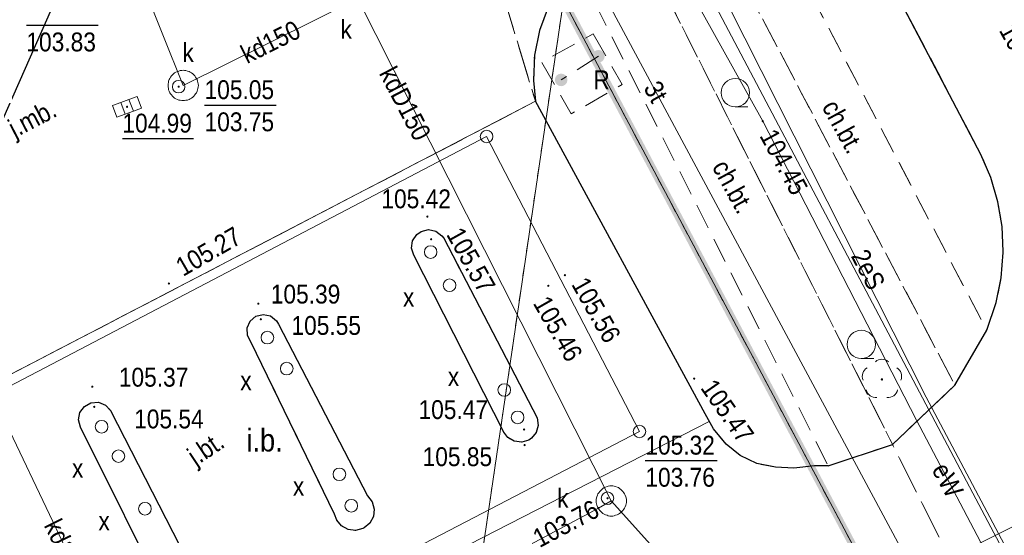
# Model space of a CAD drawing. Extents: x 7490163 to 7490671, y 5783984 to 5784563.
# Tile 16 of 43: x 7490400 to 7490439, y 5784358 to 5784379. Entities that reach past the tile are written whole.
import ezdxf
from ezdxf import colors
from ezdxf.entities.mleader import LeaderData, LeaderLine
from ezdxf.enums import TextEntityAlignment as Align
from ezdxf.math import Vec2, Vec3

# ---------------------------------------------------------------- set-up
doc = ezdxf.new("R2010")
doc.units = 0
doc.header["$MEASUREMENT"] = 0
for name, pattern in [('1.5_0.5', [2, 1.5, -0.5]), ('218-500', [1, 0.5, -0.5]), ('219-500', [0]), ('HIDDEN', [0.375, 0.25, -0.125]), ('ib07_500', [1.5, 1, -0.5]), ('mz1.0_0.5', [1.5, 1, -0.5])]:
    doc.linetypes.add(name, pattern=pattern)
doc.layers.get('0').update_dxf_attribs({"linetype": 'CONTINUOUS', "lineweight": 5})
doc.layers.get('0').transparency = 0.8
doc.layers.add('0 Granice nawierzchni', color=3, linetype='CONTINUOUS', lineweight=5, plot=False, transparency=0.8)
for name, color, linetype, transparency in [('218-Granica użytku', 7, 'CONTINUOUS', 0.8), ('219-Linia granicy', 7, 'CONTINUOUS', 0.8), ('chodnik (powierzchnia)', 7, 'CONTINUOUS', 0.8), ('chodnik (powierzchnia)-Atr17', 7, 'CONTINUOUS', 0.8), ('drzewo liściaste (punkt)', 7, 'CONTINUOUS', 0.8), ('inna budowla (powierzchnia)', 7, 'CONTINUOUS', 0.8), ('inna budowla (powierzchnia)-Atr17', 7, 'CONTINUOUS', 0.8), ('jezdnia (powierzchnia)', 7, 'CONTINUOUS', 0.8), ('jezdnia (powierzchnia)-Atr17', 7, 'CONTINUOUS', 0.8), ('komora podziemna - przewód kanalizacyjny (powierzchnia)', 7, 'CONTINUOUS', 0.8), ('kratka ściekowa (punkt)', 7, 'CONTINUOUS', 0.8), ('krawężnik (linia)', 7, 'CONTINUOUS', 0.8), ('podpora okrągła (punkt)', 7, 'CONTINUOUS', 0.8), ('przewód elektroenergetyczny (linia)', 7, 'CONTINUOUS', 0.8), ('przewód elektroenergetyczny (linia)-Atr1', 7, 'CONTINUOUS', 0.8), ('przewód kanalizacyjny (linia)', 7, 'CONTINUOUS', 0.8), ('przewód kanalizacyjny (linia)-Atr1', 7, 'CONTINUOUS', 0.8), ('przewód telekomunikacyjny (linia)', 7, 'CONTINUOUS', 0.8), ('przewód telekomunikacyjny (linia)-Atr1', 7, 'CONTINUOUS', 0.8), ('przewód wodociągowy (linia)', 7, 'CONTINUOUS', 0.8), ('punkt o określonej wysokości (sieć elektroenergetyczna)', 7, 'CONTINUOUS', 0.8), ('punkt o określonej wysokości (sieć elektroenergetyczna)-Atr2', 7, 'CONTINUOUS', 0.8), ('punkt o określonej wysokości (sieć kanalizacyjna)', 7, 'CONTINUOUS', 0.8), ('punkt o określonej wysokości (sieć kanalizacyjna)-Atr2', 7, 'CONTINUOUS', 0.8), ('punkt o określonej wysokości (sieć kanalizacyjna)-Atr3', 7, 'CONTINUOUS', 0.8), ('punkt wysokościowy sztuczny', 7, 'CONTINUOUS', 0.8), ('punkt wysokościowy sztuczny-Atr2', 7, 'CONTINUOUS', 0.8), ('reklama lub tablica informacyjna (linia)', 7, 'CONTINUOUS', 0.8), ('reklama lub tablica informacyjna (linia) - symbol', 7, 'CONTINUOUS', 0.8), ('reklama lub tablica informacyjna - opis', 7, 'CONTINUOUS', 0.8), ('studzienka okrągła - przewód niezidentyfikowany (punkt)', 7, 'CONTINUOUS', 0.8), ('studzienka okrągła - przewód niezidentyfikowany (punkt)-Atr17', 7, 'CONTINUOUS', 0.8), ('właz okrągły - siec kanalizacyjna (punkt)', 7, 'CONTINUOUS', 0.8), ('właz okrągły - siec kanalizacyjna (punkt)-Atr17', 7, 'CONTINUOUS', 0.8), ('zakrzewienie (powierzchnia)', 7, 'CONTINUOUS', 0.8), ('zakrzewienie (powierzchnia) - symbol', 7, 'CONTINUOUS', 0.8)]:
    doc.layers.add(name, color=color, linetype=linetype, transparency=transparency)
doc.layers.add('___granice działki', color=7, linetype='CONTINUOUS', lineweight=60)
doc.styles.get("Standard").update_dxf_attribs({"font": 'txt', "width": 0.75})
doc.styles.add('WYMIAR', font='arial.ttf', dxfattribs={"width": 0.9, "height": 0.9})

# ---------------------------------------------------------------- blocks, each defined once
blk = doc.blocks.new('PW02')
at = {"linetype": 'Continuous', "lineweight": 13}
h = blk.add_hatch(color=0, dxfattribs=at)
edge = h.paths.add_edge_path()
edge.add_arc((0, 0), 0.045, 0, 360)
blk = doc.blocks.new('US15')
at = {"color": 0, "linetype": 'Continuous', "lineweight": 13}
blk.add_circle((0, 0), 0.25, dxfattribs=at)
blk = doc.blocks.new('US05')
at = {"color": 0, "linetype": 'Continuous', "lineweight": 13}
for p, q in [((-0.525, -0.25), (-0.525, 0.25)), ((-0.525, 0.25), (-0.175, 0.25)), ((-0.175, -0.25), (-0.175, 0.25)), ((-0.175, 0.25), (0.175, 0.25)), ((0.175, -0.25), (0.175, 0.25)), ((0.175, 0.25), (0.525, 0.25)), ((0.525, -0.25), (0.525, 0.25)), ((-0.525, -0.25), (-0.175, -0.25)), ((-0.175, -0.25), (0.175, -0.25)), ((0.175, -0.25), (0.525, -0.25))]:
    blk.add_line(p, q, dxfattribs=at)
blk = doc.blocks.new('PW01')
at = {"linetype": 'Continuous', "lineweight": 13}
h = blk.add_hatch(color=0, dxfattribs=at)
edge = h.paths.add_edge_path()
edge.add_arc((0, 0), 0.045, 0, 360)
blk = doc.blocks.new('US22')
at = {"color": 0, "linetype": 'Continuous', "lineweight": 13}
blk.add_circle((0, 0), 0.25, dxfattribs=at)
blk = doc.blocks.new('IB04')
at = {"color": 0, "linetype": 'Continuous', "lineweight": 13}
blk.add_circle((0, 0), 0.25, dxfattribs=at)
blk = doc.blocks.new('OP021')
at = {"linetype": 'Continuous', "lineweight": 13}
h = blk.add_hatch(color=0, dxfattribs=at)
edge = h.paths.add_edge_path()
edge.add_arc((0, 0), 0.05, 0, 360)
at = {"color": 0, "linetype": 'Continuous', "lineweight": 13}
for centre, start, end in [((0, 0.4), 49.272, 130.728), ((-0.38, 0.124), 121.308, 202.548), ((0.38, 0.124), 337.452, 58.692), ((-0.235, -0.324), 193.221, 274.871), ((0.235, -0.324), 265.129, 346.779)]:
    blk.add_arc(centre, 0.4, start, end, dxfattribs=at)
blk = doc.blocks.new('IB07')
at = {"linetype": 'Continuous', "lineweight": 13}
h = blk.add_hatch(color=0, dxfattribs=at)
edge = h.paths.add_edge_path()
edge.add_arc((0, 0), 0.25, 0, 360)
blk = doc.blocks.new('TL04')
at = {"color": 0, "linetype": 'Continuous', "lineweight": 13}
blk.add_line((0.398, -0.164), (0.898, -0.164), dxfattribs=at)
blk.add_circle((0.398, 0.398), 0.562, dxfattribs=at)
blk = doc.blocks.new('_Dot')
at = {"color": 0, "linetype": 'ByBlock', "lineweight": -2}
blk.add_line((-0.5, 0), (-1, 0), dxfattribs=at)
at = {"color": 0, "linetype": 'ByBlock', "const_width": 0.5}
blk.add_lwpolyline([(-0.25, 0, 1), (0.25, 0, 1)], format="xyb", close=True, dxfattribs=at)

msp = doc.modelspace()

# ---------------------------------------------------------------- linework, layer by layer
at = {"layer": '0 Granice nawierzchni'}
for points in [[(7490395.38, 5784362.56), (7490420.45, 5784375.62)], [(7490406.86, 5784341.1), (7490401.972, 5784349.884), (7490427.345, 5784362.9)]]:
    msp.add_lwpolyline(points, dxfattribs=at)
at = {"layer": '218-Granica użytku', "color": 3, "linetype": '218-500', "lineweight": 18, "flags": 128}
for points in [[(7490410.66, 5784305.36), (7490421.56, 5784379.62)], [(7490421.56, 5784379.62), (7490446.66, 5784332.33)]]:
    msp.add_lwpolyline(points, dxfattribs=at)
at = {"layer": '219-Linia granicy', "color": 7, "linetype": '219-500', "lineweight": 18, "flags": 128}
for points in [[(7490410.66, 5784305.36), (7490421.56, 5784379.62)], [(7490446.66, 5784332.33), (7490421.56, 5784379.62)]]:
    msp.add_lwpolyline(points, dxfattribs=at)
at = {"layer": '___granice działki', "color": 7, "linetype": 'HIDDEN', "ltscale": 20, "const_width": 0.3}
msp.add_lwpolyline([(7490408.25, 5784303.56), (7490446.66, 5784332.33), (7490405.34, 5784410.18), (7490386.33, 5784414.4), (7490334.42, 5784375.3)], close=True, dxfattribs=at)
at = {"layer": 'chodnik (powierzchnia)', "color": 7, "linetype": 'mz1.0_0.5', "lineweight": 18, "flags": 128}
for points in [[(7490429.31, 5784383.84), (7490438.36, 5784366.53), (7490437.1, 5784364.34), (7490427.04, 5784383.51)], [(7490424.41, 5784382.28), (7490434.62, 5784361.99), (7490432.07, 5784361.13), (7490422.06, 5784381.02)], [(7490422.74, 5784378.3), (7490423.89, 5784376.29), (7490421.87, 5784375.12), (7490420.7, 5784377.17)]]:
    msp.add_lwpolyline(points, close=True, dxfattribs=at)
at = {"layer": 'inna budowla (powierzchnia)', "color": 7, "linetype": 'Continuous', "lineweight": 18, "flags": 128}
msp.add_lwpolyline([(7490394.82, 5784361.81), (7490418.51, 5784374.22), (7490424.58, 5784362.5), (7490400.92, 5784350.19)], close=True, dxfattribs=at)
at = {"layer": 'jezdnia (powierzchnia)', "color": 7, "linetype": '1.5_0.5', "lineweight": 18, "flags": 128}
for points in [[(7490493.35, 5784270.83), (7490487.55, 5784281.94), (7490484.68, 5784287.36), (7490481.18, 5784293.46), (7490479.7, 5784296.05), (7490471.34, 5784310.89), (7490456.89, 5784338.8), (7490453.54, 5784345.1), (7490448.2, 5784354.55), (7490447.85, 5784355.26), (7490447.28, 5784356.08), (7490446.57, 5784356.78), (7490445.75, 5784357.35), (7490445.05, 5784357.69), (7490444.1, 5784358), (7490443.11, 5784358.16), (7490442.77, 5784358.18), (7490441.77, 5784358.14), (7490440.79, 5784357.94), (7490439.81, 5784357.56), (7490437.44, 5784356.36), (7490434.62, 5784361.99), (7490437.1, 5784364.34), (7490438.36, 5784366.53), (7490438.74, 5784367.63), (7490438.93, 5784368.61), (7490439.01, 5784369.61), (7490439.01, 5784369.65), (7490438.97, 5784370.65), (7490438.8, 5784371.63), (7490438.52, 5784372.59), (7490438.13, 5784373.51), (7490434.4, 5784380.63), (7490433.69, 5784381.68), (7490432.98, 5784382.39), (7490432.17, 5784382.97), (7490431.26, 5784383.42), (7490430.3, 5784383.71), (7490429.31, 5784383.84), (7490427.04, 5784383.51), (7490424.41, 5784382.28), (7490422.06, 5784381.02), (7490421.44, 5784380.24), (7490420.96, 5784379.36), (7490420.61, 5784378.43), (7490420.41, 5784377.45), (7490420.37, 5784376.45), (7490420.45, 5784375.62), (7490417.08, 5784386.72), (7490419.34, 5784388.17), (7490419.63, 5784388.47), (7490420.28, 5784389.24), (7490420.84, 5784390.06), (7490421.17, 5784390.64), (7490421.59, 5784391.54), (7490421.91, 5784392.49), (7490422.14, 5784393.46), (7490422.2, 5784394.01), (7490422.22, 5784395.01), (7490422.16, 5784396), (7490422, 5784396.99), (7490421.81, 5784397.77), (7490421.49, 5784398.71), (7490421.08, 5784399.63), (7490420.59, 5784400.5), (7490420.02, 5784401.32), (7490419.49, 5784402.23), (7490418.96, 5784403.08), (7490418.4, 5784403.91), (7490417.82, 5784404.73), (7490417.21, 5784405.52), (7490416.88, 5784405.93), (7490416.24, 5784406.69), (7490415.57, 5784407.44), (7490414.88, 5784408.16), (7490414.17, 5784408.86), (7490412.33, 5784410.59), (7490395.46, 5784424.98), (7490394.74, 5784425.56), (7490393.17, 5784426.96), (7490391.74, 5784428.21), (7490390.88, 5784428.72), (7490389.98, 5784429.16), (7490388.99, 5784429.54), (7490388.03, 5784429.82), (7490387.05, 5784430.03), (7490386.1, 5784430.16), (7490385.1, 5784430.2), (7490384.1, 5784430.14), (7490383.12, 5784429.97), (7490382.02, 5784429.69), (7490381.08, 5784429.36), (7490380.17, 5784428.95), (7490379.77, 5784428.74), (7490378.92, 5784428.22), (7490372.91, 5784432.64), (7490383.97, 5784437.63), (7490384.52, 5784436.93), (7490385.37, 5784436.21), (7490386.31, 5784435.73), (7490387.25, 5784435.46), (7490388.26, 5784435.39), (7490389.27, 5784435.54), (7490390.22, 5784435.88), (7490391.08, 5784436.43), (7490391.82, 5784437.13), (7490392.36, 5784437.96), (7490392.73, 5784438.87), (7490392.94, 5784439.85), (7490392.9, 5784440.88), (7490392.68, 5784441.86), (7490402.43, 5784444.54), (7490401.26, 5784443.54), (7490400.22, 5784442.42), (7490399.51, 5784441.22), (7490398.89, 5784439.77), (7490398.56, 5784438.62), (7490398.35, 5784437.3), (7490398.39, 5784435.78), (7490398.57, 5784434.42), (7490398.9, 5784433.41), (7490400.75, 5784434.8), (7490400.8, 5784433.59), (7490400.95, 5784432.63), (7490401.21, 5784431.65), (7490401.59, 5784430.64), (7490402.14, 5784429.55), (7490402.84, 5784428.52), (7490403.51, 5784427.79), (7490405.7, 5784425.76), (7490407.31, 5784424.39), (7490414.92, 5784417.89), (7490417.15, 5784415.87), (7490419.33, 5784413.8), (7490421.46, 5784411.7), (7490423.56, 5784409.54), (7490425.54, 5784407.29), (7490427.49, 5784404.98), (7490429.44, 5784402.49), (7490430.43, 5784401.18), (7490431.36, 5784399.89), (7490432.48, 5784399.49), (7490449.49, 5784367.1), (7490463.26, 5784341.09), (7490478.57, 5784312.2), (7490479.08, 5784311.34), (7490479.67, 5784310.53), (7490480.38, 5784309.72), (7490481.1, 5784309.03), (7490481.88, 5784308.4), (7490482.71, 5784307.85), (7490483.59, 5784307.37), (7490484.5, 5784306.96), (7490485.45, 5784306.64), (7490486.42, 5784306.4), (7490487.41, 5784306.24), (7490487.86, 5784306.2), (7490488.86, 5784306.17), (7490489.86, 5784306.22), (7490490.85, 5784306.35), (7490491.82, 5784306.57), (7490492.78, 5784306.87), (7490493.71, 5784307.24), (7490494.6, 5784307.69), (7490495.34, 5784308.14), (7490498.61, 5784303.32), (7490497.74, 5784302.84), (7490496.9, 5784302.28), (7490496.11, 5784301.67), (7490495.38, 5784300.99), (7490494.7, 5784300.26), (7490494.07, 5784299.48), (7490493.52, 5784298.65), (7490493.03, 5784297.78), (7490492.72, 5784297.14), (7490492.35, 5784296.21), (7490492.05, 5784295.26), (7490491.83, 5784294.28), (7490491.69, 5784293.29), (7490491.65, 5784292.28), (7490491.65, 5784291.15), (7490491.76, 5784290.16), (7490491.97, 5784289.18), (7490492.25, 5784288.22), (7490492.62, 5784287.29), (7490493.73, 5784285.36), (7490499.77, 5784274.09)], [(7490420.45, 5784375.62), (7490395.38, 5784362.56), (7490394.34, 5784364.55), (7490394.29, 5784364.66), (7490391.23, 5784370.57), (7490391.04, 5784370.92), (7490390.78, 5784371.23), (7490390.47, 5784371.47), (7490390.11, 5784371.66), (7490390.06, 5784371.67), (7490389.66, 5784371.74), (7490389.26, 5784371.72), (7490388.88, 5784371.62), (7490386.44, 5784370.39), (7490384.94, 5784373.15), (7490387.12, 5784374.24), (7490387.54, 5784374.6), (7490387.76, 5784374.94), (7490387.89, 5784375.31), (7490387.92, 5784375.82), (7490387.84, 5784376.21), (7490387.67, 5784376.57), (7490383.67, 5784383.8), (7490386.03, 5784384.98), (7490388.77, 5784379.82), (7490388.95, 5784379.67), (7490389.32, 5784379.55), (7490389.71, 5784379.62), (7490389.9, 5784379.75), (7490390.12, 5784380.08), (7490390.15, 5784380.47), (7490387.47, 5784385.72), (7490389.64, 5784386.79), (7490392.03, 5784382.3), (7490392.04, 5784382.27), (7490392.3, 5784381.84), (7490392.65, 5784381.5), (7490393.09, 5784381.25), (7490393.2, 5784381.21), (7490393.7, 5784381.12), (7490394.19, 5784381.17), (7490394.66, 5784381.34), (7490404.11, 5784384.8), (7490404.41, 5784384.83), (7490404.7, 5784384.78), (7490404.88, 5784384.7), (7490405.12, 5784384.53), (7490405.3, 5784384.29), (7490405.33, 5784384.24), (7490405.59, 5784383.66), (7490405.78, 5784383.42), (7490406.01, 5784383.24), (7490406.19, 5784383.16), (7490406.48, 5784383.08), (7490406.78, 5784383.08), (7490406.93, 5784383.1), (7490417.08, 5784386.72)], [(7490395.38, 5784362.56), (7490400.72, 5784352.17), (7490400.85, 5784351.9), (7490400.94, 5784351.62), (7490401, 5784351.34), (7490401.04, 5784351.04), (7490401.04, 5784350.74), (7490401.01, 5784350.45), (7490400.99, 5784350.36), (7490400.89, 5784350.08), (7490400.76, 5784349.81), (7490400.61, 5784349.55), (7490400.42, 5784349.32), (7490400.28, 5784349.16), (7490400.06, 5784348.96), (7490399.82, 5784348.78), (7490399.56, 5784348.63), (7490399.29, 5784348.51), (7490399.1, 5784348.44), (7490392.34, 5784344.91), (7490394.02, 5784341.71), (7490397.08, 5784343.36), (7490397.44, 5784343.54), (7490397.83, 5784343.58), (7490398.21, 5784343.45), (7490398.51, 5784343.19), (7490398.55, 5784343.13), (7490398.7, 5784342.77), (7490398.7, 5784342.37), (7490398.54, 5784342), (7490398.25, 5784341.73), (7490398.21, 5784341.7), (7490394.03, 5784339.54), (7490399, 5784336.86), (7490399.04, 5784336.89), (7490399.47, 5784337.13), (7490399.72, 5784337.23), (7490406.59, 5784340.96), (7490407.13, 5784341.24), (7490436.81, 5784356.08), (7490437.44, 5784356.36), (7490434.62, 5784361.99), (7490432.07, 5784361.13), (7490431.53, 5784361.14), (7490430.7, 5784361.04), (7490429.97, 5784361.08), (7490429.23, 5784361.23), (7490428.57, 5784361.55), (7490428.02, 5784362), (7490427.51, 5784362.6), (7490427.18, 5784363.2), (7490420.45, 5784375.62)], [(7490415.62, 5784369.5), (7490415.53, 5784369.78), (7490415.57, 5784370.08), (7490415.74, 5784370.33), (7490415.92, 5784370.45), (7490416.21, 5784370.52), (7490416.5, 5784370.46), (7490416.74, 5784370.28), (7490416.81, 5784370.18), (7490420.52, 5784363.04), (7490420.56, 5784362.74), (7490420.48, 5784362.46), (7490420.29, 5784362.23), (7490420.19, 5784362.16), (7490419.91, 5784362.07), (7490419.61, 5784362.11), (7490419.35, 5784362.26), (7490419.19, 5784362.47)], [(7490409.02, 5784366.32), (7490409.01, 5784366.62), (7490409.13, 5784366.89), (7490409.35, 5784367.08), (7490409.64, 5784367.15), (7490409.93, 5784367.09), (7490410.17, 5784366.9), (7490410.25, 5784366.76), (7490413.79, 5784359.94), (7490413.97, 5784359.7), (7490414.05, 5784359.42), (7490414.02, 5784359.12), (7490413.88, 5784358.86), (7490413.65, 5784358.67), (7490413.6, 5784358.64), (7490413.31, 5784358.57), (7490413.01, 5784358.61), (7490412.75, 5784358.75), (7490412.57, 5784358.98), (7490412.48, 5784359.22), (7490409.16, 5784366.06)], [(7490402.39, 5784362.67), (7490402.31, 5784362.96), (7490402.37, 5784363.25), (7490402.55, 5784363.49), (7490402.81, 5784363.64), (7490403.11, 5784363.66), (7490403.39, 5784363.54), (7490403.58, 5784363.34), (7490407.16, 5784356.36), (7490407.33, 5784356.11), (7490407.39, 5784355.82), (7490407.34, 5784355.53), (7490407.17, 5784355.28), (7490406.95, 5784355.12), (7490406.66, 5784355.06), (7490406.36, 5784355.11), (7490406.11, 5784355.27), (7490405.9, 5784355.63)]]:
    msp.add_lwpolyline(points, close=True, dxfattribs=at)
at = {"layer": 'komora podziemna - przewód kanalizacyjny (powierzchnia)', "color": 34, "linetype": 'Continuous', "lineweight": 18, "flags": 128}
for points in [[(7490407.07, 5784376.25), (7490407.06, 5784376.19), (7490407.05, 5784376.13), (7490407.04, 5784376.07), (7490407.02, 5784376.02), (7490407, 5784375.96), (7490406.96, 5784375.91), (7490406.93, 5784375.87), (7490406.89, 5784375.82), (7490406.85, 5784375.78), (7490406.8, 5784375.75), (7490406.75, 5784375.72), (7490406.7, 5784375.69), (7490406.64, 5784375.67), (7490406.58, 5784375.66), (7490406.52, 5784375.65), (7490406.47, 5784375.65), (7490406.41, 5784375.65), (7490406.35, 5784375.66), (7490406.29, 5784375.67), (7490406.24, 5784375.69), (7490406.18, 5784375.72), (7490406.13, 5784375.75), (7490406.09, 5784375.78), (7490406.04, 5784375.82), (7490406, 5784375.87), (7490405.97, 5784375.91), (7490405.94, 5784375.96), (7490405.91, 5784376.02), (7490405.89, 5784376.07), (7490405.88, 5784376.13), (7490405.87, 5784376.19), (7490405.87, 5784376.25), (7490405.87, 5784376.31), (7490405.88, 5784376.36), (7490405.89, 5784376.42), (7490405.91, 5784376.48), (7490405.94, 5784376.53), (7490405.97, 5784376.58), (7490406, 5784376.63), (7490406.04, 5784376.67), (7490406.09, 5784376.71), (7490406.13, 5784376.75), (7490406.18, 5784376.78), (7490406.24, 5784376.8), (7490406.29, 5784376.82), (7490406.35, 5784376.84), (7490406.41, 5784376.84), (7490406.47, 5784376.85), (7490406.52, 5784376.84), (7490406.58, 5784376.84), (7490406.64, 5784376.82), (7490406.7, 5784376.8), (7490406.75, 5784376.78), (7490406.8, 5784376.75), (7490406.85, 5784376.71), (7490406.89, 5784376.67), (7490406.93, 5784376.63), (7490406.96, 5784376.58), (7490407, 5784376.53), (7490407.02, 5784376.48), (7490407.04, 5784376.42), (7490407.05, 5784376.36), (7490407.06, 5784376.31)], [(7490424.06, 5784359.74), (7490424.06, 5784359.68), (7490424.05, 5784359.62), (7490424.03, 5784359.57), (7490424.01, 5784359.51), (7490423.99, 5784359.46), (7490423.96, 5784359.41), (7490423.92, 5784359.36), (7490423.88, 5784359.32), (7490423.84, 5784359.28), (7490423.79, 5784359.24), (7490423.74, 5784359.21), (7490423.69, 5784359.19), (7490423.63, 5784359.17), (7490423.58, 5784359.15), (7490423.52, 5784359.14), (7490423.46, 5784359.14), (7490423.4, 5784359.14), (7490423.34, 5784359.15), (7490423.29, 5784359.17), (7490423.23, 5784359.19), (7490423.18, 5784359.21), (7490423.13, 5784359.24), (7490423.08, 5784359.28), (7490423.04, 5784359.32), (7490423, 5784359.36), (7490422.96, 5784359.41), (7490422.93, 5784359.46), (7490422.91, 5784359.51), (7490422.89, 5784359.57), (7490422.87, 5784359.62), (7490422.86, 5784359.68), (7490422.86, 5784359.74), (7490422.86, 5784359.8), (7490422.87, 5784359.86), (7490422.89, 5784359.91), (7490422.91, 5784359.97), (7490422.93, 5784360.02), (7490422.96, 5784360.07), (7490423, 5784360.12), (7490423.04, 5784360.16), (7490423.08, 5784360.2), (7490423.13, 5784360.24), (7490423.18, 5784360.27), (7490423.23, 5784360.29), (7490423.29, 5784360.31), (7490423.34, 5784360.33), (7490423.4, 5784360.34), (7490423.46, 5784360.34), (7490423.52, 5784360.34), (7490423.58, 5784360.33), (7490423.63, 5784360.31), (7490423.69, 5784360.29), (7490423.74, 5784360.27), (7490423.79, 5784360.24), (7490423.84, 5784360.2), (7490423.88, 5784360.16), (7490423.92, 5784360.12), (7490423.96, 5784360.07), (7490423.99, 5784360.02), (7490424.01, 5784359.97), (7490424.03, 5784359.91), (7490424.05, 5784359.86), (7490424.06, 5784359.8)]]:
    msp.add_lwpolyline(points, close=True, dxfattribs=at)
at = {"layer": 'krawężnik (linia)', "color": 7, "linetype": 'Continuous', "lineweight": 25, "flags": 128}
for points in [[(7490432.07, 5784361.13), (7490434.62, 5784361.99), (7490437.1, 5784364.34), (7490438.36, 5784366.53), (7490438.74, 5784367.63), (7490438.93, 5784368.61), (7490439.01, 5784369.61), (7490439.01, 5784369.65), (7490438.97, 5784370.65), (7490438.8, 5784371.63), (7490438.52, 5784372.59), (7490438.13, 5784373.51), (7490434.4, 5784380.63)], [(7490420.96, 5784379.36), (7490420.61, 5784378.43), (7490420.41, 5784377.45), (7490420.37, 5784376.45), (7490420.45, 5784375.62)], [(7490432.07, 5784361.13), (7490431.53, 5784361.14), (7490430.7, 5784361.04), (7490429.97, 5784361.08), (7490429.23, 5784361.23), (7490428.57, 5784361.55), (7490428.02, 5784362), (7490427.51, 5784362.6), (7490427.18, 5784363.2), (7490420.45, 5784375.62)]]:
    msp.add_lwpolyline(points, dxfattribs=at)
for points in [[(7490415.62, 5784369.5), (7490415.53, 5784369.78), (7490415.57, 5784370.08), (7490415.74, 5784370.33), (7490415.92, 5784370.45), (7490416.21, 5784370.52), (7490416.5, 5784370.46), (7490416.74, 5784370.28), (7490416.81, 5784370.18), (7490420.52, 5784363.04), (7490420.56, 5784362.74), (7490420.48, 5784362.46), (7490420.29, 5784362.23), (7490420.19, 5784362.16), (7490419.91, 5784362.07), (7490419.61, 5784362.11), (7490419.35, 5784362.26), (7490419.19, 5784362.47)], [(7490409.16, 5784366.06), (7490409.02, 5784366.32), (7490409.01, 5784366.62), (7490409.13, 5784366.89), (7490409.35, 5784367.08), (7490409.64, 5784367.15), (7490409.93, 5784367.09), (7490410.17, 5784366.9), (7490410.25, 5784366.76), (7490413.79, 5784359.94), (7490413.97, 5784359.7), (7490414.05, 5784359.42), (7490414.02, 5784359.12), (7490413.88, 5784358.86), (7490413.65, 5784358.67), (7490413.6, 5784358.64), (7490413.31, 5784358.57), (7490413.01, 5784358.61), (7490412.75, 5784358.75), (7490412.57, 5784358.98), (7490412.48, 5784359.22)], [(7490402.39, 5784362.67), (7490402.31, 5784362.96), (7490402.37, 5784363.25), (7490402.55, 5784363.49), (7490402.81, 5784363.64), (7490403.11, 5784363.66), (7490403.39, 5784363.54), (7490403.58, 5784363.34), (7490407.16, 5784356.36), (7490407.33, 5784356.11), (7490407.39, 5784355.82), (7490407.34, 5784355.53), (7490407.17, 5784355.28), (7490406.95, 5784355.12), (7490406.66, 5784355.06), (7490406.36, 5784355.11), (7490406.11, 5784355.27), (7490405.9, 5784355.63)]]:
    msp.add_lwpolyline(points, close=True, dxfattribs=at)
at = {"layer": 'przewód elektroenergetyczny (linia)', "color": 1, "linetype": 'Continuous', "lineweight": 18, "flags": 128}
for points in [[(7490396.8, 5784429.77), (7490402.53, 5784425.7), (7490405.15, 5784420.4), (7490420.97, 5784390.11), (7490429.47, 5784374.83), (7490435.57, 5784362.95), (7490444.66, 5784345.66), (7490450.28, 5784335.15), (7490451.99, 5784331.44), (7490457.91, 5784320.79), (7490477.93, 5784282.38)], [(7490450.96, 5784335.79), (7490439.75, 5784356.7), (7490435.95, 5784363.87), (7490427.45, 5784380.74), (7490418.44, 5784397.48)], [(7490421.69, 5784390.6), (7490424.27, 5784385.68), (7490426.24, 5784381.98), (7490437.93, 5784359.83), (7490461.3, 5784315.64), (7490484.63, 5784271.42), (7490495.214, 5784251.5)]]:
    msp.add_lwpolyline(points, dxfattribs=at)
at = {"layer": 'przewód kanalizacyjny (linia)', "color": 34, "linetype": 'Continuous', "lineweight": 18, "flags": 128}
for points in [[(7490404.85, 5784380.28), (7490406.47, 5784376.25)], [(7490406.47, 5784376.25), (7490413.4, 5784379.71)], [(7490413.4, 5784379.71), (7490423.46, 5784359.74)], [(7490398.53, 5784364.7), (7490398.79, 5784364.15), (7490405.08, 5784350.97)], [(7490423.46, 5784359.74), (7490422.95, 5784359.46), (7490415.57, 5784355.51), (7490415.04, 5784355.22)], [(7490423.46, 5784359.74), (7490429.56, 5784352.95)]]:
    msp.add_lwpolyline(points, dxfattribs=at)
at = {"layer": 'przewód telekomunikacyjny (linia)', "color": 30, "linetype": 'Continuous', "lineweight": 18, "flags": 128}
msp.add_lwpolyline([(7490444.3, 5784340.41), (7490443.89, 5784341.19), (7490406.59, 5784410.77), (7490406.05, 5784411.54)], dxfattribs=at)
at = {"layer": 'przewód wodociągowy (linia)', "color": 5, "linetype": 'Continuous', "lineweight": 18, "flags": 128}
msp.add_lwpolyline([(7490434.31, 5784356.18), (7490452.19, 5784365.1), (7490452.52, 5784365.31)], dxfattribs=at)
at = {"layer": 'punkt o określonej wysokości (sieć kanalizacyjna)-Atr2', "color": 7, "flags": 128}
for points in [[(7490400.245, 5784378.644), (7490403.093, 5784378.644)], [(7490407.316, 5784375.472), (7490410.164, 5784375.472)], [(7490404.055, 5784374.143), (7490406.872, 5784374.143)], [(7490424.81, 5784361.35), (7490427.658, 5784361.35)]]:
    msp.add_lwpolyline(points, dxfattribs=at)
at = {"layer": 'reklama lub tablica informacyjna (linia)', "color": 7, "linetype": 'ib07_500', "lineweight": 18, "flags": 128}
msp.add_lwpolyline([(7490422.95, 5784377.41), (7490421.47, 5784376.47)], dxfattribs=at)
at = {"layer": 'zakrzewienie (powierzchnia)', "color": 7, "linetype": 'mz1.0_0.5', "lineweight": 18, "flags": 128}
for points in [[(7490430.3, 5784383.71), (7490431.26, 5784383.42), (7490432.17, 5784382.97), (7490432.98, 5784382.39), (7490433.69, 5784381.68), (7490434.4, 5784380.63), (7490438.13, 5784373.51), (7490438.52, 5784372.59), (7490438.8, 5784371.63), (7490438.97, 5784370.65), (7490439.01, 5784369.65), (7490439.01, 5784369.61), (7490438.93, 5784368.61), (7490438.74, 5784367.63), (7490438.36, 5784366.53), (7490429.31, 5784383.84)], [(7490437.1, 5784364.34), (7490434.62, 5784361.99), (7490424.41, 5784382.28), (7490427.04, 5784383.51)]]:
    msp.add_lwpolyline(points, close=True, dxfattribs=at)

# ---------------------------------------------------------------- block references
at = {"layer": 'drzewo liściaste (punkt)', "color": 94, "linetype": 'Continuous', "lineweight": 13}
msp.add_blockref('OP021', (7490434.2, 5784364.57), dxfattribs=at)
at = {"layer": 'kratka ściekowa (punkt)', "color": 7, "linetype": 'Continuous', "lineweight": 18, "rotation": 200.2090000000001}
msp.add_blockref('US05', (7490404.24, 5784375.4), dxfattribs=at)
at = {"layer": 'podpora okrągła (punkt)', "color": 7, "linetype": 'Continuous', "lineweight": 13}
for p in [(7490418.51, 5784374.22), (7490416.29, 5784369.63), (7490409.81, 5784366.23), (7490403.23, 5784362.69), (7490419.74, 5784363.06), (7490424.58, 5784362.5), (7490413.14, 5784359.55)]:
    msp.add_blockref('IB04', p, dxfattribs=at)
at = {"layer": 'punkt o określonej wysokości (sieć elektroenergetyczna)', "color": 1, "linetype": 'Continuous', "lineweight": 13}
msp.add_blockref('PW01', (7490429.47, 5784374.83), dxfattribs=at)
at = {"layer": 'punkt o określonej wysokości (sieć kanalizacyjna)', "color": 34, "linetype": 'Continuous', "lineweight": 13}
for p in [(7490406.29, 5784376.2), (7490423.31, 5784359.85), (7490422.95, 5784359.46)]:
    msp.add_blockref('PW01', p, dxfattribs=at)
at = {"layer": 'punkt o określonej wysokości (sieć kanalizacyjna)', "color": 34, "linetype": 'Continuous', "lineweight": 13, "rotation": 200.2090000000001}
msp.add_blockref('PW01', (7490404.24, 5784375.4), dxfattribs=at)
at = {"layer": 'punkt wysokościowy sztuczny', "color": 7, "linetype": 'Continuous', "lineweight": 13}
for p in [(7490416.16, 5784371.04), (7490416.31, 5784370.14), (7490405.9, 5784368.38), (7490421.62, 5784368.71), (7490420.96, 5784368.29), (7490409.45, 5784367.58), (7490409.55, 5784366.96), (7490426.75, 5784364.6), (7490402.86, 5784364.28), (7490402.94, 5784363.48), (7490420, 5784362.58), (7490420.02, 5784361.96)]:
    msp.add_blockref('PW02', p, dxfattribs=at)
at = {"layer": 'reklama lub tablica informacyjna (linia) - symbol', "color": 7, "linetype": 'Continuous', "lineweight": 18}
for p in [(7490422.95, 5784377.41), (7490421.47, 5784376.47)]:
    msp.add_blockref('IB07', p, dxfattribs=at)
at = {"layer": 'studzienka okrągła - przewód niezidentyfikowany (punkt)', "color": 7, "linetype": 'Continuous', "lineweight": 18}
for p in [(7490417.04, 5784368.31), (7490410.58, 5784365), (7490419.21, 5784364.15), (7490403.9, 5784361.52), (7490412.67, 5784360.8), (7490404.95, 5784359.43)]:
    msp.add_blockref('US15', p, dxfattribs=at)
at = {"layer": 'właz okrągły - siec kanalizacyjna (punkt)', "color": 7, "linetype": 'Continuous', "lineweight": 18}
for p in [(7490406.29, 5784376.2), (7490423.31, 5784359.85)]:
    msp.add_blockref('US22', p, dxfattribs=at)
at = {"layer": 'zakrzewienie (powierzchnia) - symbol', "color": 7, "linetype": 'Continuous', "lineweight": 18}
for p in [(7490427.984, 5784375.564), (7490432.984, 5784365.564)]:
    msp.add_blockref('TL04', p, dxfattribs=at)

# ---------------------------------------------------------------- texts
at = {"layer": 'chodnik (powierzchnia)-Atr17', "color": 7, "width": 0.9}
for p in [(7490432.655, 5784374.613), (7490428.295, 5784372.228)]:
    msp.add_text('ch.bt.', height=0.75, rotation=298.653, dxfattribs=at).set_placement(p, align=Align.MIDDLE_CENTER)
at = {"layer": 'inna budowla (powierzchnia)-Atr17', "color": 7, "width": 0.9}
msp.add_text('i.b.', height=0.9, dxfattribs=at).set_placement((7490409.698, 5784362.155), align=Align.MIDDLE_CENTER)
at = {"layer": 'jezdnia (powierzchnia)-Atr17', "color": 7, "width": 0.9}
for s, rotation, p in [('j.mb.', 27.517, (7490400.479, 5784374.934)), ('j.bt.', 33.69, (7490407.363, 5784361.824)), ('j.bt.', 33.69, (7490407.363, 5784361.824)), ('j.bt.', 33.69, (7490407.363, 5784361.824)), ('j.bt.', 33.69, (7490407.363, 5784361.824))]:
    msp.add_text(s, height=0.75, rotation=rotation, dxfattribs=at).set_placement(p, align=Align.MIDDLE_CENTER)
at = {"layer": 'przewód elektroenergetyczny (linia)-Atr1', "color": 1, "width": 0.9}
for s, rotation, p in [('2eS', 297.691, (7490433.659, 5784368.937)), ('eW', 298.696, (7490436.811, 5784360.572))]:
    msp.add_text(s, height=0.75, rotation=rotation, dxfattribs=at).set_placement(p, align=Align.MIDDLE_CENTER)
at = {"layer": 'przewód kanalizacyjny (linia)-Atr1', "color": 34, "width": 0.9}
for s, rotation, p in [('kd150', 26.526, (7490409.934, 5784377.978)), ('kdD150', 297.697, (7490415.281, 5784375.531)), ('kd150', 296.48, (7490401.808, 5784357.838))]:
    msp.add_text(s, height=0.75, rotation=rotation, dxfattribs=at).set_placement(p, align=Align.MIDDLE_CENTER)
at = {"layer": 'przewód telekomunikacyjny (linia)-Atr1', "color": 30, "width": 0.9}
msp.add_text('3t', height=0.75, rotation=299.154, dxfattribs=at).set_placement((7490425.23, 5784376.002), align=Align.MIDDLE_CENTER)
at = {"layer": 'punkt o określonej wysokości (sieć elektroenergetyczna)-Atr2', "color": 1, "width": 0.9}
msp.add_text('104.45', height=0.75, rotation=298.3, dxfattribs=at).set_placement((7490429.658, 5784374.429), align=Align.MIDDLE_LEFT)
at = {"layer": 'punkt o określonej wysokości (sieć kanalizacyjna)-Atr2', "color": 34, "width": 0.9}
for s, p in [('105.05', (7490407.316, 5784375.48)), ('104.99', (7490404.055, 5784374.151)), ('105.32', (7490424.81, 5784361.357))]:
    msp.add_text(s, height=0.75, dxfattribs=at).set_placement(p, align=Align.BOTTOM_LEFT)
msp.add_text('103.76', height=0.75, rotation=28.025, dxfattribs=at).set_placement((7490420.436, 5784358.195), align=Align.MIDDLE_LEFT)
at = {"layer": 'punkt o określonej wysokości (sieć kanalizacyjna)-Atr3', "color": 34, "width": 0.9}
for s, p in [('103.83', (7490400.245, 5784377.377)), ('103.75', (7490407.316, 5784374.204)), ('103.76', (7490424.81, 5784360.082))]:
    msp.add_text(s, height=0.75, dxfattribs=at).set_placement(p, align=Align.BOTTOM_LEFT)
at = {"layer": 'punkt wysokościowy sztuczny-Atr2', "color": 7, "width": 0.9}
for s, rotation, p in [('105.17', 298.823, (7490438.83, 5784378.442)), ('105.27', 30.033, (7490406.464, 5784368.641)), ('105.57', 299.216, (7490416.894, 5784370.33)), ('105.56', 299.51, (7490421.857, 5784368.349)), ('105.46', 299.75, (7490420.333, 5784367.599)), ('105.47', 304.834, (7490426.975, 5784364.231))]:
    msp.add_text(s, height=0.75, rotation=rotation, dxfattribs=at).set_placement(p)
for s, p in [('105.42', (7490414.334, 5784371.369)), ('105.39', (7490409.945, 5784367.584)), ('105.55', (7490410.765, 5784366.339)), ('105.37', (7490403.914, 5784364.282)), ('105.47', (7490415.808, 5784362.995)), ('105.54', (7490404.522, 5784362.624)), ('105.85', (7490415.97, 5784361.124))]:
    msp.add_text(s, height=0.75, dxfattribs=at).set_placement(p)
at = {"layer": 'reklama lub tablica informacyjna - opis', "color": 7, "linetype": 'Continuous', "lineweight": 13, "width": 0.9}
msp.add_text('R', height=0.75, dxfattribs=at).set_placement((7490422.746, 5784376.096))
at = {"layer": 'studzienka okrągła - przewód niezidentyfikowany (punkt)-Atr17', "color": 7, "width": 0.9}
for p in [(7490415.643, 5784367.459), (7490409.186, 5784364.142), (7490417.423, 5784364.303), (7490402.508, 5784360.664), (7490411.274, 5784359.949), (7490403.556, 5784358.572)]:
    msp.add_text('x', height=0.75, dxfattribs=at).set_placement(p, align=Align.RIGHT)
at = {"layer": 'właz okrągły - siec kanalizacyjna (punkt)-Atr17', "color": 7, "width": 0.9}
for p in [(7490412.715, 5784378.479), (7490406.441, 5784377.555), (7490421.31, 5784359.85)]:
    msp.add_text('k', height=0.75, dxfattribs=at).set_placement(p, align=Align.MIDDLE_LEFT)

# ---------------------------------------------------------------- leaders
at = {"layer": '___granice działki', "color": 1, "linetype": 'Continuous', "lineweight": 30}
ml = msp.add_multileader_mtext('Standard', dxfattribs=at)
ml.set_content('WEWNĘTRZNA INSTALACJA \\PELEKTRYCZNA ZASILAJACA LATARNIĘ- \\PDO ROZBIÓRKI', color=1, style='WYMIAR')
ml.set_leader_properties()
ml.set_arrow_properties(name='DOT')
ml.build(insert=Vec2(0, 0))
ml.multileader.update_dxf_attribs({"text_right_attachment_type": 6, "dogleg_length": 0.36, "arrow_head_size": 1})
ctx = ml.context
ctx.base_point, ctx.char_height, ctx.arrow_head_size, ctx.landing_gap_size, ctx.plane_origin = Vec3(7490361.232, 5784371.477), 1.5, 1, 0, Vec3(7490389.05, 5784356.379)
ctx.right_attachment, ctx.text_align_type = 6, 2
notes = []
notes.append((ctx, [(0, (1, 1, 0), (7490397.33, 5784370.44), (-1, 0), 0.36, [(3, [(7490405.915, 5784389.88)], 0, [])])]))
ctx.mtext.insert, ctx.mtext.alignment, ctx.mtext.flow_direction = Vec3(7490396.97, 5784372.24), 3, 5
for ctx, leaders in notes:
    for number, flags, end, landing, length, lines in leaders:
        leader = LeaderData()
        leader.index, (leader.has_last_leader_line, leader.has_dogleg_vector, leader.attachment_direction) = number, flags
        leader.last_leader_point, leader.dogleg_vector, leader.dogleg_length = Vec3(end), Vec3(landing), length
        for number, points, colour, breaks in lines:
            line = LeaderLine()
            line.index, line.vertices, line.color, line.breaks = number, Vec3.list(points), colors.encode_raw_color(colour), breaks
            leader.lines.append(line)
        ctx.leaders.append(leader)

doc.saveas('drawing.dxf')
